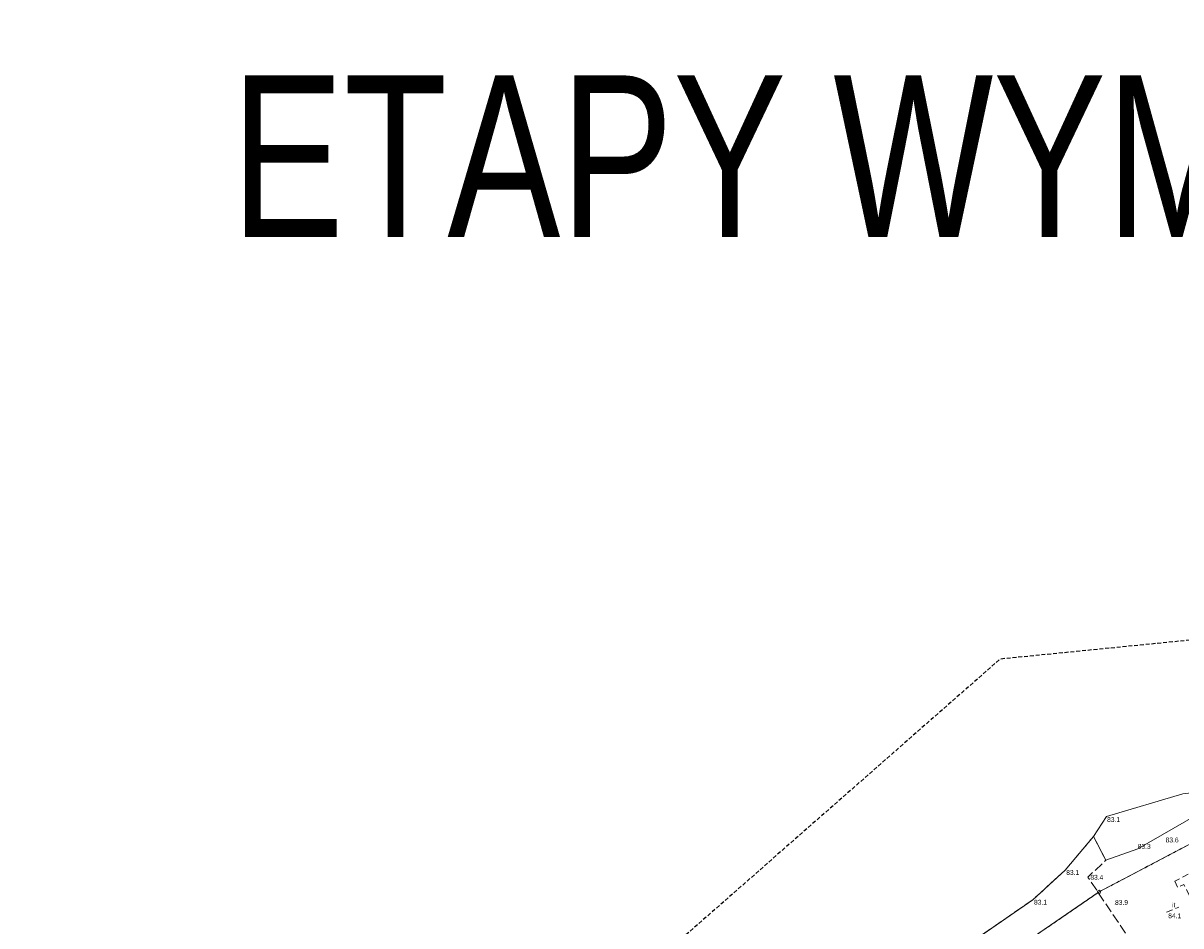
# Model space of a CAD drawing. Header units: metres. Extents: x 6540907 to 6541833, y 5893434 to 5894895.
# Tile 27 of 256: x 6540907 to 6541086, y 5893686 to 5893825. Entities that reach past the tile are written whole.
import ezdxf

# ---------------------------------------------------------------- set-up
doc = ezdxf.new("R2010")
doc.units = ezdxf.units.M
doc.header["$MEASUREMENT"] = 0
for name, pattern in [('1.0_0.5', [1.5, 1, -0.5]), ('1.5_0.5', [2, 1.5, -0.5]), ('2', [0.9, 0.6, -0.3]), ('219-500', [0, 0]), ('egug-500', [1, 0.5, -0.5])]:
    doc.linetypes.add(name, pattern=pattern)
doc.layers.get('0').update_dxf_attribs({"color": 2, "linetype": 'CONTINUOUS', "lineweight": 5})
for name, color, linetype, lineweight in [('202-punkt graniczny', 251, 'CONTINUOUS', 9), ('218-kontur użytku gruntowego', 251, 'CONTINUOUS', 9), ('219-działka ewidencyjna', 152, 'CONTINUOUS', 18), ('chodnik', 251, 'CONTINUOUS', 9), ('inny obiekt zagospodarowania terenu', 251, 'CONTINUOUS', 9), ('inny obiekt zagospodarowania terenu-Atr17', 251, 'CONTINUOUS', 9), ('inny obiekt związany z wodą', 251, 'CONTINUOUS', 9), ('obszar utwardzony', 251, 'CONTINUOUS', 9), ('pikieta naturalna', 251, 'CONTINUOUS', 9), ('pikieta naturalna-Atr2', 251, 'CONTINUOUS', 9), ('woda stojąca', 251, 'CONTINUOUS', 9), ('Zakres', 252, 'CONTINUOUS', 15)]:
    doc.layers.add(name, color=color, linetype=linetype, lineweight=lineweight)
doc.layers.add('z_i_masywy_grupy', color=7, linetype='CONTINUOUS', lineweight=13, true_color=0x7f926c)
doc.styles.get("Standard").update_dxf_attribs({"font": 'Arial', "width": 0.75})

# ---------------------------------------------------------------- blocks, each defined once
blk = doc.blocks.new('202')
at = {"color": 0, "linetype": 'Continuous', "lineweight": 0}
blk.add_circle((0, 0), 0.25, dxfattribs=at)
blk = doc.blocks.new('PW01')
at = {"linetype": 'Continuous', "lineweight": 13}
h = blk.add_hatch(color=0, dxfattribs=at)
edge = h.paths.add_edge_path()
edge.add_arc((0, 0), 0.045, 0, 360)

msp = doc.modelspace()

# ---------------------------------------------------------------- linework, layer by layer
at = {"layer": '218-kontur użytku gruntowego', "linetype": 'egug-500', "lineweight": 18, "flags": 128}
for points in [[(6541140.26, 5893726.08), (6541073.42, 5893690.88)], [(6541073.42, 5893690.88), (6541140.26, 5893726.08)], [(6541073.42, 5893690.88), (6541018.98, 5893653.54)], [(6541018.98, 5893653.54), (6541073.42, 5893690.88)]]:
    msp.add_lwpolyline(points, dxfattribs=at)
at = {"layer": '219-działka ewidencyjna', "linetype": '219-500', "lineweight": 18, "flags": 128}
for points in [[(6541168.23, 5893740.8), (6541073.42, 5893690.88)], [(6541073.42, 5893690.88), (6541018.98, 5893653.54)]]:
    msp.add_lwpolyline(points, dxfattribs=at)
at = {"layer": 'chodnik', "linetype": '1.0_0.5', "lineweight": 18, "flags": 128}
msp.add_lwpolyline([(6541085.14, 5893692.54), (6541085.6, 5893691.57), (6541086.53, 5893692.05), (6541089.42, 5893686.25), (6541094.81, 5893689.02), (6541091.42, 5893695.81)], close=True, dxfattribs=at)
at = {"layer": 'inny obiekt zagospodarowania terenu', "linetype": '1.0_0.5', "lineweight": 18, "flags": 128}
msp.add_lwpolyline([(6541083.85, 5893687.76), (6541085.74, 5893688.51)], dxfattribs=at)
at = {"layer": 'inny obiekt związany z wodą', "linetype": 'Continuous', "lineweight": 18, "flags": 128}
msp.add_lwpolyline([(6541072.59, 5893699.48), (6541074.48, 5893695.77), (6541079.41, 5893697.55), (6541096.18, 5893707.19), (6541086.39, 5893706.05), (6541074.57, 5893702.57)], close=True, dxfattribs=at)
at = {"layer": 'obszar utwardzony', "linetype": '1.5_0.5', "lineweight": 18, "flags": 128}
msp.add_lwpolyline([(6541020.38, 5893659.2), (6541014.56, 5893655.53), (6541015.35, 5893648.73), (6541014.81, 5893647.66), (6541018.17, 5893645.95), (6541018.6, 5893645.52), (6541024.88, 5893639.2), (6541029.34, 5893642.72), (6541062.01, 5893668.11), (6541063.85, 5893669.48), (6541078.97, 5893682.36), (6541071.68, 5893693.18), (6541074.48, 5893695.77), (6541072.59, 5893699.48), (6541068.21, 5893694.26), (6541063.19, 5893689.68), (6541046.31, 5893678.02), (6541033.93, 5893669.82), (6541025.77, 5893665.14), (6541022.69, 5893664.11)], close=True, dxfattribs=at)
at = {"layer": 'woda stojąca', "linetype": 'Continuous', "lineweight": 18, "flags": 128}
msp.add_lwpolyline([(6540907.06, 5893551.52), (6540908.8, 5893553.34), (6540915.93, 5893559.89), (6540921.96, 5893564.72), (6540933.44, 5893577.59), (6540944.84, 5893585.78), (6540956.32, 5893594.78), (6540968.69, 5893605.19), (6540976.33, 5893611.18), (6540989.91, 5893626.72), (6540994.84, 5893634.55), (6541002.18, 5893649.03), (6541014.56, 5893655.53), (6541020.38, 5893659.2), (6541022.69, 5893664.11), (6541025.77, 5893665.14), (6541033.93, 5893669.82), (6541046.31, 5893678.02), (6541063.19, 5893689.68), (6541068.21, 5893694.26), (6541072.59, 5893699.48), (6541074.57, 5893702.57), (6541086.39, 5893706.05)], dxfattribs=at)
at = {"layer": 'Zakres', "linetype": '2', "lineweight": 25, "flags": 128}
msp.add_lwpolyline([(6541682.61, 5893538.6), (6541557.28, 5893643.78), (6541380.44, 5893717.28), (6541307.38, 5893706.19), (6541211.66, 5893744.23), (6541170.76, 5893749.16), (6541137.92, 5893734.86), (6541058.11, 5893726.89), (6540997.5, 5893673.66), (6540930.81, 5893582.59)], dxfattribs=at)

# ---------------------------------------------------------------- block references
at = {"layer": '202-punkt graniczny', "linetype": 'Continuous', "lineweight": 18}
msp.add_blockref('202', (6541073.42, 5893690.88), dxfattribs=at)
at = {"layer": 'pikieta naturalna', "linetype": 'Continuous', "lineweight": 13}
for p in [(6541074.57, 5893702.57), (6541079.41, 5893697.55), (6541068.21, 5893694.26), (6541071.68, 5893693.18), (6541063.19, 5893689.68), (6541075.9, 5893688.88), (6541083.85, 5893687.76)]:
    msp.add_blockref('PW01', p, dxfattribs=at)

# ---------------------------------------------------------------- texts
at = {"layer": 'inny obiekt zagospodarowania terenu-Atr17', "width": 0.9}
msp.add_text('it', height=0.75, dxfattribs=at).set_placement((6541084.72, 5893688.5))
at = {"layer": 'pikieta naturalna-Atr2', "width": 0.9}
for s, p in [('83.1', (6541074.67, 5893701.7)), ('83.6', (6541083.72, 5893698.54)), ('83.3', (6541079.41, 5893697.55)), ('83.1', (6541068.35, 5893693.52)), ('83.4', (6541072.08, 5893692.77)), ('83.1', (6541063.37, 5893688.91)), ('83.9', (6541075.9, 5893688.88)), ('84.1', (6541084.12, 5893686.81))]:
    msp.add_text(s, height=0.75, dxfattribs=at).set_placement(p)
at = {"layer": 'z_i_masywy_grupy', "linetype": 'Continuous', "insert": (6540939.19, 5893817.19), "char_height": 25, "width": 4324.0876, "attachment_point": 1}
msp.add_mtext('ETAPY WYMIANY TOPOLI MIESZAŃCOWYCH', dxfattribs=at)

doc.saveas('drawing.dxf')
